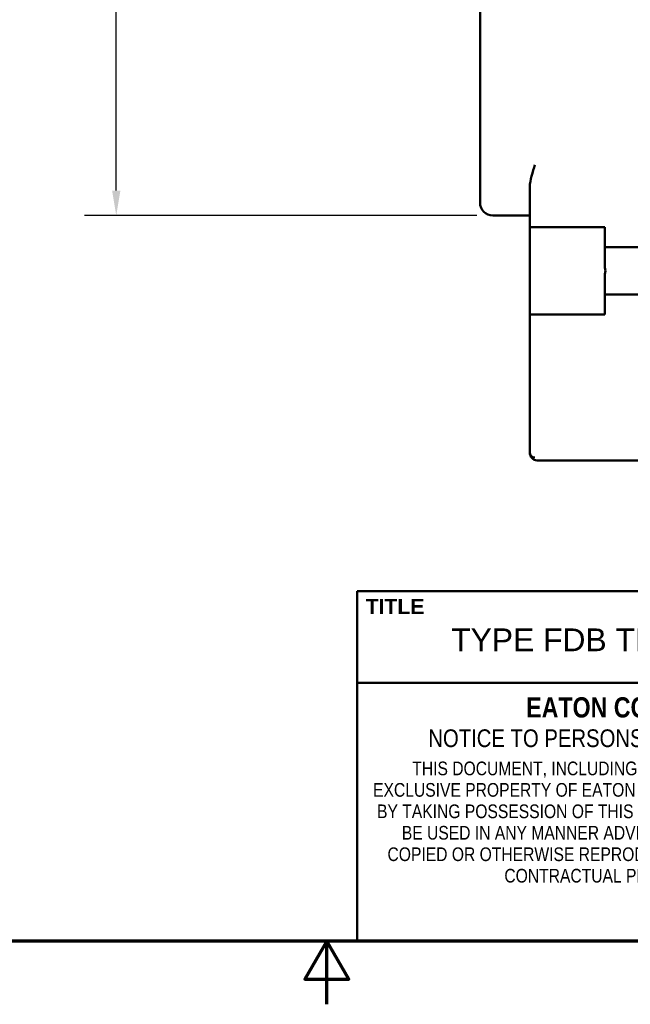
# Model space of a CAD drawing. Header units: inches. Extents: x 0.1 to 16.9, y 0.4 to 10.6.
# Tile 2 of 25: x 7.3 to 9.7, y 0.4 to 4.3. Entities that reach past the tile are written whole.
import ezdxf

# ---------------------------------------------------------------- set-up
doc = ezdxf.new("R2010")
doc.units = ezdxf.units.IN
doc.header["$MEASUREMENT"] = 0
for name, color, linetype, lineweight in [('Border (ANSI)', 7, 'Continuous', 70), ('Dimension (ANSI)', 7, 'Continuous', 25), ('Title (ANSI)', 7, 'Continuous', 50), ('Visible (ANSI)', 7, 'Continuous', 50)]:
    doc.layers.add(name, color=color, linetype=linetype, lineweight=lineweight)
doc.styles.add('Note Text (ANSI)', font='tahoma.ttf')
doc.styles.add('Text Style107', font='arialbd.ttf')
doc.styles.add('Text Style109', font='arialbd.ttf')
doc.styles.add('Text Style47', font='ARIALN.TTF')
doc.styles.add('Text Style50', font='arial.ttf')
doc.styles.add('Text Style55', font='arial.ttf')
doc.styles.add('Text Style59', font='arial.ttf')
doc.dimstyles.new('Default (ANSI)', dxfattribs={"dimtxt": 0.12, "dimasz": 0.098425, "dimexe": 0.125, "dimexo": 0.0625, "dimgap": 0.031496, "dimtad": 0, "dimtih": 1, "dimtoh": 1, "dimlfac": 25.4, "dimrnd": 1e-08, "dimzin": 12, "dimdsep": 46, "dimtxsty": 'Note Text (ANSI)', "dimcen": 0.09, "dimdle": 0.393701, "dimclrd": 256, "dimclre": 256, "dimclrt": 256, "dimadec": 0, "dimazin": 1, "dimtfac": 1, "dimtofl": 0, "dimtmove": 0, "dimatfit": 3, "dimfxl": 1, "dimtolj": 1, "dimtzin": 4, "dimlwd": -1, "dimlwe": -1, "dimarcsym": 0})

# ---------------------------------------------------------------- blocks, each defined once
blk = doc.blocks.new('Borders Default Border')
at = {"layer": 'Border (ANSI)', "flags": 128}
for points in [[(0.38, 0.62), (0.38, 10.38), (16.62, 10.38), (16.62, 0.62), (0.38, 0.62)], [(8.5, 0.37), (8.5, 0.62), (8.4134, 0.47), (8.5866, 0.47), (8.5, 0.62)]]:
    blk.add_lwpolyline(points, dxfattribs=at)
blk = doc.blocks.new('Title Blocks ICD TITLE BLOCK MM CUSTOMER')
at = {"layer": 'Title (ANSI)'}
for p, q in [((3.2614, 7.1921), (3.2614, 8.5744)), ((3.2614, 8.5744), (11.2614, 8.5744)), ((3.2614, 8.212), (11.2564, 8.212)), ((11.2614, 7.1921), (3.2614, 7.1921))]:
    blk.add_line(p, q, dxfattribs=at)
at = {"layer": 'Title (ANSI)', "style": 'Note Text (ANSI)'}
for s, insert, char_height, attachment_point in [('\\fArial|b1|i0;\\H0.0600;TITLE', (3.2949, 8.5144), 0.06, 4), ('\\fArial Narrow|b1|i0;\\H0.0800;EATON CORPORATION - CONFIDENTIAL AND PROPRIETARY', (5.284, 8.115), 0.08, 5), ('\\fArial Narrow|b0|i0;\\H0.0700;NOTICE TO PERSONS RECEIVING THIS DOCUMENT AND/OR TECHNICAL INFORMATION', (5.2422, 7.9931), 0.07, 5)]:
    blk.add_mtext(s, dxfattribs=dict(at, insert=insert, char_height=char_height, attachment_point=attachment_point))
at = {"layer": 'Title (ANSI)', "insert": (5.2662, 7.9013), "char_height": 0.054, "attachment_point": 2, "line_spacing_factor": 0.941891, "style": 'Note Text (ANSI)'}
blk.add_mtext('\\fArial Narrow|b0|i0;\\H0.0540;THIS DOCUMENT, INCLUDING THE DRAWING AND INFORMATION CONTAINED THEREON, IS CONFIDENTIAL AND IS THE \\PEXCLUSIVE PROPERTY OF EATON CORPORATION, AND IS MERELY ON LOAN AND SUBJECT TO RECALL BY EATON AT ANY TIME.\\PBY TAKING POSSESSION OF THIS DOCUMENT, THE RECIPIENT ACKNOWLEDGES AND AGREES THAT THIS DOCUMENT CANNOT\\PBE USED IN ANY MANNER ADVERSE TO THE INTERESTS OF EATON AND THAT NO PORTION OF THIS DOCUMENT MAY BE\\PCOPIED OR OTHERWISE REPRODUCED WITHOUT THE PRIOR WRITTEN CONSENT OF EATON. IN THE CASE OF CONFLICTING\\PCONTRACTUAL PROVISIONS, THIS NOTICE SHALL GOVERN THE STATUS OF THIS DOCUMENT.', dxfattribs=at)
at = {"layer": 'Title (ANSI)'}
for tag, p, height, style in [('<TITLE_1>_001', (3.6333, 8.3375), 0.09, 'Text Style50'), ('DESIGNER_001', (8.7791, 8.3294), 0.09, 'Text Style50'), ('<DRAWN_DATE>_001', (10.5606, 8.3294), 0.09, 'Text Style50'), ('<PART_NUMBER>_001', (8.8272, 7.9147), 0.24, 'Text Style109'), ('Sheet_Size_001', (7.3651, 7.9055), 0.13, 'Text Style55'), ('<REVISION_NUMBER>_001', (10.7717, 7.8528), 0.18, 'Text Style107'), ('COPYRIGHT_YEAR_001', (4.6229, 7.2707), 0.07, 'Text Style47'), ('<SCALE>_001', (9.8254, 7.2503), 0.08, 'Text Style59'), ('Sheet_Number_001', (10.8001, 7.2619), 0.08, 'Text Style59'), ('Number_of_sheets_001', (11.097, 7.2619), 0.08, 'Text Style59')]:
    blk.add_attdef(tag, p, '', height=height, dxfattribs=dict(at, style=style))
blk = doc.blocks.new('*D13')
at = {"layer": 'Defpoints', "color": 0, "transparency": 16777216}
for p in [(9.1559, 7.4875), (7.6676, 3.4875), (9.1559, 3.4875)]:
    blk.add_point(p, dxfattribs=at)
at = {"layer": 'Dimension (ANSI)', "transparency": 16777216}
for p, q in [((9.0934, 7.4875), (7.5426, 7.4875)), ((7.6676, 7.389), (7.6676, 5.7578)), ((7.6676, 3.5859), (7.6676, 5.3353)), ((9.0934, 3.4875), (7.5426, 3.4875))]:
    blk.add_line(p, q, dxfattribs=at)
for points in [[(7.6512, 7.389), (7.684, 7.389), (7.6676, 7.4875)], [(7.6512, 3.5859), (7.684, 3.5859), (7.6676, 3.4875)]]:
    blk.add_solid(points, dxfattribs=at)
at = {"layer": 'Dimension (ANSI)', "transparency": 16777216, "insert": (7.6676, 5.7263), "char_height": 0.12, "attachment_point": 2, "style": 'Note Text (ANSI)'}
blk.add_mtext('\\A1; 102\\P[4.00]', dxfattribs=at)

msp = doc.modelspace()

# ---------------------------------------------------------------- linework, layer by layer
at = {"layer": 'Visible (ANSI)'}
for p, q in [((9.1059, 3.6875), (9.1059, 7.2875)), ((9.3029, 3.4405), (9.3029, 3.6003)), ((9.3029, 3.4875), (9.1559, 3.4875)), ((9.3029, 3.4405), (9.3029, 3.0965)), ((9.3029, 3.4405), (9.3229, 3.4405)), ((9.5999, 3.4405), (9.3229, 3.4405)), ((9.5999, 3.3625), (9.5999, 3.4405)), ((10.2719, 3.3625), (9.5999, 3.3625)), ((9.5999, 3.2821), (9.5999, 3.3625)), ((9.5999, 3.1745), (9.5999, 3.2548)), ((9.5999, 3.1745), (10.2719, 3.1745)), ((9.5999, 3.0965), (9.5999, 3.1745)), ((9.3029, 2.7065), (9.3029, 3.0965)), ((9.3229, 3.0965), (9.3029, 3.0965)), ((9.3229, 3.0965), (9.5999, 3.0965)), ((9.3029, 2.7065), (9.3029, 2.5495)), ((9.3029, 2.5814), (9.3029, 2.5814)), ((9.3339, 2.5185), (12.4319, 2.5185))]:
    msp.add_line(p, q, dxfattribs=at)
msp.add_arc((9.1559, 3.5375), 0.05, 180, 270, dxfattribs=at)
for centre, major_axis, ratio, start_param, end_param in [((9.4388, 3.2685), (-0.1628, 0), 0.57735, 2.995598, 3.287587), ((9.3229, 2.5495), (-0.02, 0), 0.934524, 0, 1.570796)]:
    msp.add_ellipse(centre, major_axis=major_axis, ratio=ratio, start_param=start_param, end_param=end_param, dxfattribs=at)
for points, knots in [([(9.1059, 3.5375), (9.1059, 3.5453), (9.1059, 3.5571), (9.1059, 3.6202), (9.1059, 3.665), (9.1059, 3.6875)], [-2.356194, -2.356194, -2.356194, -2.356194, -1.682996, -1.234197, -0.785398, -0.785398, -0.785398, -0.785398]), ([(9.3229, 3.6875), (9.3185, 3.6734), (9.3136, 3.6582), (9.3058, 3.6282), (9.3029, 3.6135), (9.3029, 3.6003)], [-0.6761361, -0.6761361, -0.6761361, -0.6761361, -0.5641338, -0.5641338, -0.4521315, -0.4521315, -0.4521315, -0.4521315]), ([(9.3339, 2.5185), (9.333, 2.5185), (9.3321, 2.5185), (9.3312, 2.5186), (9.3234, 2.5193), (9.3158, 2.5228), (9.3102, 2.5295), (9.306, 2.5344), (9.3029, 2.5411), (9.3029, 2.5495)], [-0.1578716, -0.1578716, -0.1578716, -0.1578716, -0.1479486, -0.1479486, -0.1479486, -0.0634066, -0.0634066, -0.0634066, 0, 0, 0, 0])]:
    msp.add_open_spline(points, degree=3, knots=knots, dxfattribs=at)

# ---------------------------------------------------------------- block references
msp.add_blockref('Borders Default Border', (0, 0))
ref = msp.add_blockref('Title Blocks ICD TITLE BLOCK MM CUSTOMER', (5.3586, -6.5721))
ref.add_attrib('<TITLE_1>_001', 'TYPE FDB THERMAL MAGNETIC CIRCUIT BREAKERS TWO POLE, SERIES C', (8.9919, 1.7654), dxfattribs={"layer": 'Title (ANSI)', "height": 0.09, "style": 'Text Style50'})

# ---------------------------------------------------------------- dimensions: what is measured, and where the dimension line sits
at = {"layer": 'Dimension (ANSI)'}
dim = msp.add_linear_dim(base=(7.6676, 3.4875), p1=(9.1559, 7.4875), p2=(9.1559, 3.4875), angle=270, text=' <>\\X[4.00]', dimstyle='Default (ANSI)', override={"dimdec": 0, "dimlfac": 25.4, "dimpost": '\\X', "dimtp": 0, "dimtm": 0, "dimtdec": 2, "dimatfit": 1, "dimtvp": -0.25}, dxfattribs=at)
dim.commit()
dim.dimension.update_dxf_attribs({"geometry": '*D13', "text_midpoint": (7.6676, 5.5466), "dimtype": 160})

doc.saveas('drawing.dxf')
